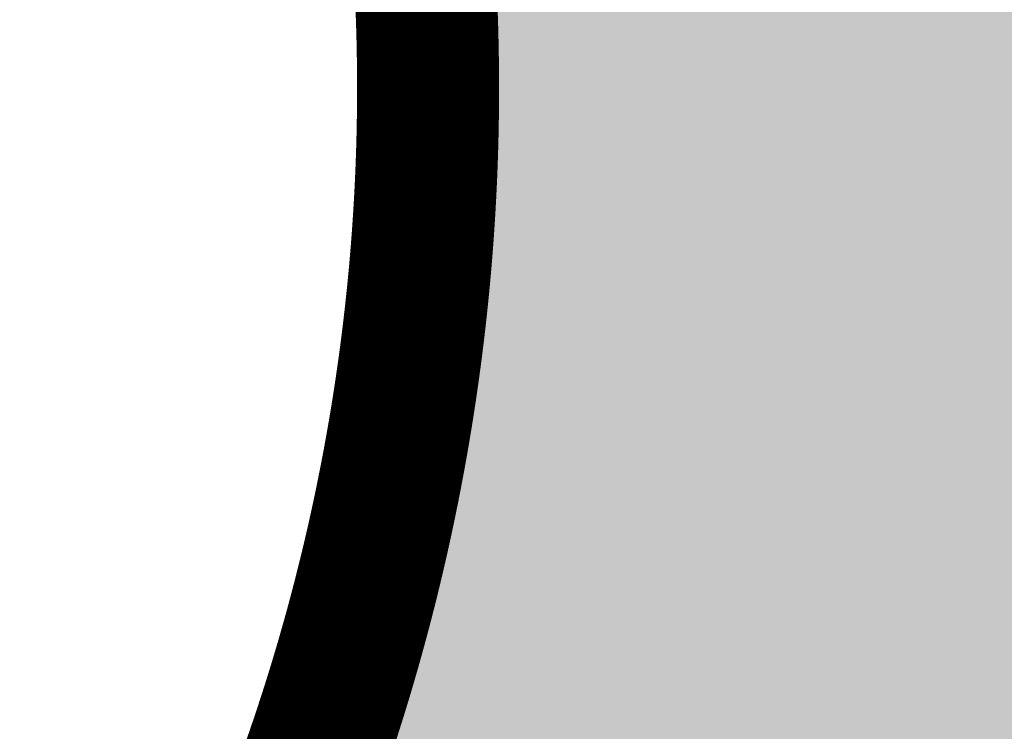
# Model space of a CAD drawing. Header units: feet. Extents: x 1609737 to 1611449, y 574802 to 575794.
# Tile 95 of 256: x 1610396 to 1610403, y 575069 to 575074. Entities that reach past the tile are written whole.
import ezdxf

# ---------------------------------------------------------------- set-up
doc = ezdxf.new("R2010")
doc.units = ezdxf.units.FT
doc.header["$MEASUREMENT"] = 0
for name, color, linetype in [('C-GROUTED-BLDR-HTCH-SINGLE', 79, 'Continuous'), ('C-THICKENED EDGE', 3, 'Continuous'), ('C-VOID FILLED RIPRAP', 23, 'Continuous')]:
    doc.layers.add(name, color=color, linetype=linetype)

msp = doc.modelspace()

# ---------------------------------------------------------------- hatches: boundary and pattern name
at = {"layer": 'C-GROUTED-BLDR-HTCH-SINGLE'}
h = msp.add_hatch(color=256, dxfattribs=at)
h.dxf.hatch_style = 1
edge = h.paths.add_edge_path()
edge.add_arc((1610346.798689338, 574967.6627427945), 126.8649867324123, 71.28505858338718, 88.50538841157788, ccw=False)
edge.add_arc((1610346.827493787, 574966.8597696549), 127.6165798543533, 65.85690705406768, 71.41298022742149, ccw=False)
edge.add_arc((1610404.7424691, 575080.043137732), 6.586764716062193, 150.232757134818, 192.3781952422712)
edge.add_arc((1610384.063225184, 575073.5679704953), 15.11863200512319, -18.604933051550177, 19.56635503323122, ccw=False)
edge.add_arc((1610416.513828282, 575060.92329932), 19.73778720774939, 156.6556931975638, 184.9380587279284)
edge.add_arc((1610380.29010607, 575056.0200681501), 16.86635743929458, -23.431948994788, 10.951468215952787, ccw=False)
edge.add_arc((1610404.150345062, 575043.2004725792), 10.37631145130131, 143.9079133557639, 198.3481587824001)
edge.add_arc((1610383.350808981, 575032.3549064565), 13.31777413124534, -11.562052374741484, 34.68779327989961, ccw=False)
edge.add_arc((1610414.662779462, 575075.9827910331), 49.76963084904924, 248.470540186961, 307.5616870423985)
edge.add_arc((1610475.45377047, 574997.3922403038), 49.58879759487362, 68.46665870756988, 127.88389707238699, ccw=False)
edge.add_arc((1610541.152820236, 575168.45085079), 133.6554409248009, 249.1835495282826, 262.0771957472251)
edge.add_arc((1610538.620285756, 575053.3600420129), 23.48207888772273, 169.698739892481, 227.4135499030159, ccw=False)
edge.add_arc((1610504.766698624, 575062.5365908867), 11.84640154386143, 335.1552628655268, 392.3913042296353)
edge.add_arc((1610525.659987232, 575075.0338984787), 12.50724317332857, 155.5736846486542, 209.4597175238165, ccw=False)
edge.add_arc((1610505.763914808, 575085.634325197), 10.09250994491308, 327.4616461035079, 366.1857299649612)
edge.add_arc((1610550.370748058, 575153.6818102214), 75.35873958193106, 242.691587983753, 274.296040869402)
edge.add_arc((1610562.194032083, 575081.4931232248), 6.849925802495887, 198.0715154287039, 205.5866701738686, ccw=False)
edge.add_arc((1610561.881980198, 575081.3913006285), 6.521681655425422, 145.8833785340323, 198.0715154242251, ccw=False)
edge.add_arc((1610554.68458593, 575086.2673485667), 2.171898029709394, 325.8833785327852, 440.5424989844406)
edge.add_arc((1610556.009493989, 575094.2209239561), 5.891273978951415, 222.7830371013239, 260.5424989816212, ccw=False)
edge.add_arc((1610554.185066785, 575092.5324888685), 3.405444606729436, 183.5019517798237, 222.78303710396, ccw=False)
edge.add_arc((1610550.370748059, 575153.6818102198), 61.35873958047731, 238.08154091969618, 270.3877407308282, ccw=False)
edge.add_arc((1610468.690325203, 574991.0261166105), 121.0420992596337, 65.99633416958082, 89.05759905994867)
edge.add_line((1610470.681135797, 575112.0518430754), (1610470.678386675, 575112.0331643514))
edge.add_line((1610470.678386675, 575112.0331643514), (1610468.827942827, 575112.0681376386))
edge.add_arc((1610459.13518586, 575115.8351432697), 10.39903212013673, 322.58159602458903, 338.76181796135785, ccw=False)
edge.add_arc((1610460.132572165, 575114.6197738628), 8.875664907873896, 320.9584175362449, 324.9011775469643, ccw=False)
edge.add_arc((1610460.844486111, 575114.0424213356), 7.959063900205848, 302.28112678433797, 320.95841752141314, ccw=False)
edge.add_arc((1610451.738392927, 575127.4486950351), 24.16256683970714, 284.0200303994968, 303.55861885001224, ccw=False)
edge.add_line((1610457.592042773, 575104.0059046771), (1610457.595383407, 575103.920069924))
edge.add_line((1610457.595383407, 575103.920069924), (1610460.480929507, 575102.1277901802))
edge.add_line((1610460.480929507, 575102.1277901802), (1610461.388454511, 575099.1460253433))
edge.add_line((1610461.388454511, 575099.1460253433), (1610461.932838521, 575097.8547054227))
edge.add_line((1610461.932838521, 575097.8547054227), (1610458.962926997, 575097.6253133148))
edge.add_arc((1610444.286277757, 575111.6052103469), 20.26922677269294, 252.9107273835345, 316.3928090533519, ccw=False)
edge.add_arc((1610435.269657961, 575078.1270833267), 14.43202019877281, 77.7576186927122, 164.2463266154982)
edge.add_line((1610421.379735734, 575082.0454079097), (1610416.758092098, 575089.705494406))
edge.add_line((1610416.758092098, 575089.705494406), (1610416.405233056, 575088.5733883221))
edge.add_line((1610416.405233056, 575088.5733883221), (1610415.439970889, 575086.9513317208))
edge.add_line((1610415.439970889, 575086.9513317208), (1610414.124019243, 575085.5981613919))
edge.add_line((1610414.124019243, 575085.5981613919), (1610412.543465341, 575084.5947602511))
edge.add_line((1610412.543465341, 575084.5947602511), (1610410.774099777, 575083.9829514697))
edge.add_line((1610410.774099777, 575083.9829514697), (1610408.911330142, 575083.7957249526))
edge.add_line((1610408.911330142, 575083.7957249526), (1610407.58607858, 575083.9271950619))
edge.add_line((1610407.58607858, 575083.9271950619), (1610401.745635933, 575086.6712269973))
edge.add_arc((1610345.586171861, 574961.0911944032), 137.5653662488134, 65.90577864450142, 85.80491363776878)
edge.add_arc((1610353.002017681, 575098.637514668), 2.670401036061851, 275.9515570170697, 352.4790479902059, ccw=False)
edge.add_arc((1610357.443323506, 575072.4608215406), 23.88650330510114, 100.0403631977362, 104.5996252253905)
edge.add_arc((1610352.062700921, 575093.4672650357), 2.203844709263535, 106.8896556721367, 152.5093626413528)

# ---------------------------------------------------------------- linework, layer by layer
msp.add_lwpolyline([(1610350.107700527, 575094.484567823, -0.07527958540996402), (1610387.504587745, 575087.8199510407, -0.02424769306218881), (1610399.024831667, 575083.313319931, 0.1859955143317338), (1610398.308820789, 575078.6311749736, -0.1681110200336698), (1610398.391771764, 575068.7445083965, 0.1240353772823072), (1610396.849301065, 575059.224295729, -0.1511617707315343), (1610395.765546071, 575049.3129994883, 0.2421113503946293), (1610394.301552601, 575039.9341097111, -0.2045878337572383), (1610396.398341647, 575029.6856370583, 0.2637033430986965), (1610445.003104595, 575036.53053095, -0.2652257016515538), (1610493.654971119, 575043.5199450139, 0.05631857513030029), (1610522.729919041, 575036.0711937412, -0.2572904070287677)], format="xyb", dxfattribs=at)
at = {"layer": 'C-THICKENED EDGE', "const_width": 1, "flags": 128}
msp.add_lwpolyline([(1610399.182209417, 575074.5388564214), (1610399.183051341, 575074.5265036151), (1610399.183882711, 575074.5141494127), (1610399.184703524, 575074.5017938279), (1610399.185513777, 575074.4894368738), (1610399.186313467, 575074.4770785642), (1610399.187102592, 575074.4647189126), (1610399.187881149, 575074.4523579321), (1610399.188649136, 575074.4399956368), (1610399.18940655, 575074.4276320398), (1610399.190153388, 575074.4152671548), (1610399.190889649, 575074.4029009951), (1610399.191615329, 575074.3905335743), (1610399.192330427, 575074.378164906), (1610399.19303494, 575074.365795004), (1610399.193728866, 575074.3534238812), (1610399.194412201, 575074.3410515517), (1610399.195084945, 575074.3286780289), (1610399.195747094, 575074.3163033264), (1610399.196398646, 575074.3039274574), (1610399.1970396, 575074.2915504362), (1610399.197669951, 575074.2791722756), (1610399.1982897, 575074.2667929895), (1610399.198898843, 575074.2544125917), (1610399.199497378, 575074.2420310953), (1610399.200085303, 575074.2296485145), (1610399.200662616, 575074.2172648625), (1610399.201229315, 575074.204880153), (1610399.201785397, 575074.1924943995), (1610399.202330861, 575074.1801076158), (1610399.202865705, 575074.1677198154), (1610399.203389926, 575074.1553310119), (1610399.203903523, 575074.1429412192), (1610399.204406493, 575074.1305504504), (1610399.204898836, 575074.1181587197), (1610399.205380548, 575074.1057660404), (1610399.205851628, 575074.0933724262), (1610399.206312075, 575074.080977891), (1610399.206761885, 575074.0685824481), (1610399.207201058, 575074.0561861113), (1610399.207629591, 575074.0437888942), (1610399.208047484, 575074.0313908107), (1610399.208454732, 575074.0189918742), (1610399.208851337, 575074.0065920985), (1610399.209237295, 575073.9941914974), (1610399.209612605, 575073.9817900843), (1610399.209977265, 575073.9693878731), (1610399.210331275, 575073.9569848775), (1610399.21067463, 575073.944581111), (1610399.211007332, 575073.9321765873), (1610399.211329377, 575073.9197713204), (1610399.211640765, 575073.9073653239), (1610399.211941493, 575073.8949586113), (1610399.212231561, 575073.8825511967), (1610399.212510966, 575073.8701430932), (1610399.212779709, 575073.8577343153), (1610399.213037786, 575073.8453248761), (1610399.213285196, 575073.8329147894), (1610399.213521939, 575073.8205040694), (1610399.213748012, 575073.8080927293), (1610399.213963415, 575073.7956807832), (1610399.214168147, 575073.7832682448), (1610399.214362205, 575073.7708551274), (1610399.214545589, 575073.7584414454), (1610399.214718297, 575073.7460272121), (1610399.214880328, 575073.7336124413), (1610399.215031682, 575073.7211971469), (1610399.215172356, 575073.7087813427), (1610399.21530235, 575073.6963650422), (1610399.215421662, 575073.6839482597), (1610399.215530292, 575073.6715310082), (1610399.215628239, 575073.6591133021), (1610399.215715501, 575073.6466951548), (1610399.215792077, 575073.6342765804), (1610399.215857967, 575073.6218575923), (1610399.215913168, 575073.6094382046), (1610399.215957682, 575073.5970184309), (1610399.215991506, 575073.584598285), (1610399.216014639, 575073.5721777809), (1610399.216027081, 575073.5597569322), (1610399.216028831, 575073.5473357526), (1610399.216019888, 575073.5349142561), (1610399.216000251, 575073.5224924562), (1610399.21596992, 575073.5100703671), (1610399.215928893, 575073.4976480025), (1610399.21587717, 575073.4852253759), (1610399.21581475, 575073.4728025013), (1610399.215741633, 575073.4603793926), (1610399.215657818, 575073.4479560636), (1610399.215563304, 575073.435532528), (1610399.21545809, 575073.4231087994), (1610399.215342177, 575073.4106848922), (1610399.215215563, 575073.3982608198), (1610399.215078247, 575073.385836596), (1610399.21493023, 575073.3734122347), (1610399.214771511, 575073.3609877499), (1610399.214602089, 575073.348563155), (1610399.214421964, 575073.3361384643), (1610399.214231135, 575073.3237136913), (1610399.214029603, 575073.3112888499), (1610399.213817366, 575073.298863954), (1610399.213594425, 575073.2864390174), (1610399.213360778, 575073.2740140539), (1610399.213116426, 575073.2615890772), (1610399.212861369, 575073.2491641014), (1610399.212595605, 575073.23673914), (1610399.212319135, 575073.2243142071), (1610399.21203196, 575073.2118893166), (1610399.211734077, 575073.199464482), (1610399.211425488, 575073.1870397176), (1610399.211106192, 575073.1746150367), (1610399.210776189, 575073.1621904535), (1610399.210435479, 575073.1497659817), (1610399.210084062, 575073.1373416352), (1610399.209721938, 575073.1249174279), (1610399.209349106, 575073.1124933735), (1610399.208965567, 575073.1000694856), (1610399.208571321, 575073.0876457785), (1610399.208166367, 575073.0752222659), (1610399.207750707, 575073.0627989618), (1610399.20732434, 575073.0503758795), (1610399.206887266, 575073.0379530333), (1610399.206439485, 575073.025530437), (1610399.205980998, 575073.0131081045), (1610399.205511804, 575073.0006860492), (1610399.205031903, 575072.9882642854), (1610399.204541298, 575072.9758428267), (1610399.204039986, 575072.9634216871), (1610399.203527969, 575072.9510008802), (1610399.203005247, 575072.9385804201), (1610399.20247182, 575072.9261603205), (1610399.201927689, 575072.9137405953), (1610399.201372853, 575072.9013212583), (1610399.200807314, 575072.8889023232), (1610399.200231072, 575072.8764838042), (1610399.199644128, 575072.864065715), (1610399.19904648, 575072.8516480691), (1610399.198438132, 575072.8392308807), (1610399.197819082, 575072.8268141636), (1610399.197189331, 575072.8143979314), (1610399.19654888, 575072.8019821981), (1610399.19589773, 575072.7895669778), (1610399.19523588, 575072.7771522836), (1610399.194563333, 575072.76473813), (1610399.193880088, 575072.7523245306), (1610399.193186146, 575072.7399114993), (1610399.192481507, 575072.7274990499), (1610399.191766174, 575072.7150871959), (1610399.191040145, 575072.7026759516), (1610399.190303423, 575072.6902653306), (1610399.189556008, 575072.6778553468), (1610399.1887979, 575072.6654460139), (1610399.188029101, 575072.6530373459), (1610399.187249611, 575072.6406293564), (1610399.186459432, 575072.6282220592), (1610399.185658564, 575072.6158154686), (1610399.184847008, 575072.6034095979), (1610399.184024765, 575072.5910044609), (1610399.183191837, 575072.5786000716), (1610399.182348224, 575072.5661964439), (1610399.181493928, 575072.5537935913), (1610399.180628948, 575072.541391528), (1610399.179753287, 575072.5289902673), (1610399.178866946, 575072.5165898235), (1610399.177969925, 575072.50419021), (1610399.177062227, 575072.4917914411), (1610399.176143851, 575072.4793935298), (1610399.1752148, 575072.4669964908), (1610399.174275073, 575072.4546003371), (1610399.173324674, 575072.442205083), (1610399.172363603, 575072.429810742), (1610399.171391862, 575072.4174173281), (1610399.170409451, 575072.4050248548), (1610399.169416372, 575072.3926333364), (1610399.168412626, 575072.3802427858), (1610399.167398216, 575072.3678532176), (1610399.166373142, 575072.3554646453), (1610399.165337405, 575072.3430770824), (1610399.164291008, 575072.3306905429), (1610399.163233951, 575072.3183050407), (1610399.162166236, 575072.3059205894), (1610399.161087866, 575072.2935372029), (1610399.15999884, 575072.2811548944), (1610399.158899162, 575072.2687736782), (1610399.157788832, 575072.2563935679), (1610399.156667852, 575072.2440145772), (1610399.155536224, 575072.2316367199), (1610399.15439395, 575072.2192600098), (1610399.15324103, 575072.2068844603), (1610399.152077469, 575072.1945100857), (1610399.150903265, 575072.182136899), (1610399.149718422, 575072.1697649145), (1610399.148522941, 575072.157394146), (1610399.147316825, 575072.1450246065), (1610399.146100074, 575072.1326563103), (1610399.144872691, 575072.1202892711), (1610399.143634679, 575072.1079235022), (1610399.142386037, 575072.0955590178), (1610399.14112677, 575072.0831958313), (1610399.139856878, 575072.0708339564), (1610399.138576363, 575072.0584734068), (1610399.137285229, 575072.0461141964), (1610399.135983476, 575072.0337563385), (1610399.134671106, 575072.0213998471), (1610399.133348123, 575072.0090447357), (1610399.132014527, 575071.996691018), (1610399.130670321, 575071.9843387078), (1610399.129315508, 575071.9719878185), (1610399.127950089, 575071.9596383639), (1610399.126574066, 575071.9472903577), (1610399.125187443, 575071.9349438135), (1610399.12379022, 575071.9225987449), (1610399.122382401, 575071.9102551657), (1610399.120963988, 575071.8979130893), (1610399.119534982, 575071.8855725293), (1610399.118095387, 575071.8732334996), (1610399.116645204, 575071.8608960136), (1610399.115184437, 575071.848560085), (1610399.113713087, 575071.8362257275), (1610399.112231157, 575071.8238929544), (1610399.110738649, 575071.8115617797), (1610399.109235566, 575071.7992322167), (1610399.10772191, 575071.7869042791), (1610399.106197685, 575071.7745779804), (1610399.104662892, 575071.7622533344), (1610399.103117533, 575071.7499303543), (1610399.101561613, 575071.7376090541), (1610399.099995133, 575071.725289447), (1610399.098418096, 575071.7129715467), (1610399.096830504, 575071.7006553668), (1610399.09523236, 575071.688340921), (1610399.093623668, 575071.6760282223), (1610399.092004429, 575071.6637172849), (1610399.090374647, 575071.6514081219), (1610399.088734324, 575071.6391007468), (1610399.087083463, 575071.6267951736), (1610399.085422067, 575071.6144914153), (1610399.083750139, 575071.6021894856), (1610399.082067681, 575071.5898893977), (1610399.080374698, 575071.5775911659), (1610399.07867119, 575071.5652948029), (1610399.076957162, 575071.5530003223), (1610399.075232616, 575071.540707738), (1610399.073497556, 575071.5284170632), (1610399.071751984, 575071.5161283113), (1610399.069995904, 575071.5038414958), (1610399.068229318, 575071.4915566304), (1610399.06645223, 575071.4792737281), (1610399.064664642, 575071.4669928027), (1610399.062866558, 575071.4547138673), (1610399.061057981, 575071.4424369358), (1610399.059238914, 575071.4301620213), (1610399.057409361, 575071.4178891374), (1610399.055569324, 575071.4056182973), (1610399.053718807, 575071.3933495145), (1610399.051857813, 575071.3810828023), (1610399.049986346, 575071.3688181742), (1610399.048104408, 575071.3565556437), (1610399.046212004, 575071.3442952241), (1610399.044309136, 575071.3320369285), (1610399.042395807, 575071.3197807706), (1610399.040472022, 575071.3075267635), (1610399.038537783, 575071.2952749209), (1610399.036593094, 575071.2830252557), (1610399.034637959, 575071.2707777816), (1610399.032672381, 575071.2585325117), (1610399.030696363, 575071.2462894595), (1610399.02870991, 575071.2340486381), (1610399.026713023, 575071.221810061), (1610399.024705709, 575071.2095737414), (1610399.022687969, 575071.1973396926), (1610399.020659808, 575071.1851079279), (1610399.018621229, 575071.1728784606), (1610399.016572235, 575071.160651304), (1610399.014512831, 575071.1484264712), (1610399.01244302, 575071.1362039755), (1610399.010362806, 575071.1239838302), (1610399.008272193, 575071.1117660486), (1610399.006171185, 575071.099550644), (1610399.004059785, 575071.0873376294), (1610399.001937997, 575071.0751270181), (1610398.999805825, 575071.0629188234), (1610398.997663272, 575071.0507130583), (1610398.995510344, 575071.0385097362), (1610398.993347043, 575071.0263088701), (1610398.991173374, 575071.0141104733), (1610398.988989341, 575071.0019145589), (1610398.986794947, 575070.9897211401), (1610398.984590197, 575070.9775302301), (1610398.982375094, 575070.9653418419), (1610398.980149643, 575070.9531559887), (1610398.977913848, 575070.9409726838), (1610398.975667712, 575070.9287919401), (1610398.973411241, 575070.9166137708), (1610398.971144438, 575070.904438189), (1610398.968867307, 575070.8922652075), (1610398.966579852, 575070.8800948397), (1610398.964282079, 575070.867927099), (1610398.96197399, 575070.8557619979), (1610398.95965559, 575070.8435995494), (1610398.957326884, 575070.831439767), (1610398.954987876, 575070.8192826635), (1610398.95263857, 575070.8071282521), (1610398.95027897, 575070.7949765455), (1610398.947909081, 575070.7828275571), (1610398.945528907, 575070.7706812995), (1610398.943138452, 575070.758537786), (1610398.940737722, 575070.7463970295), (1610398.93832672, 575070.734259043), (1610398.93590545, 575070.7221238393), (1610398.933473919, 575070.7099914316), (1610398.931032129, 575070.6978618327), (1610398.928580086, 575070.6857350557), (1610398.926117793, 575070.6736111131), (1610398.923645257, 575070.6614900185), (1610398.92116248, 575070.6493717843), (1610398.918669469, 575070.6372564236), (1610398.916166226, 575070.6251439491), (1610398.913652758, 575070.613034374), (1610398.911129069, 575070.6009277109), (1610398.908595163, 575070.5888239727), (1610398.906051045, 575070.5767231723), (1610398.903496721, 575070.5646253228), (1610398.900932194, 575070.5525304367), (1610398.89835747, 575070.5404385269), (1610398.895772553, 575070.5283496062), (1610398.893177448, 575070.5162636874), (1610398.890572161, 575070.5041807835), (1610398.887956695, 575070.492100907), (1610398.885331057, 575070.4800240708), (1610398.88269525, 575070.4679502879), (1610398.880049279, 575070.4558795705), (1610398.877393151, 575070.4438119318), (1610398.874726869, 575070.4317473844), (1610398.872050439, 575070.419685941), (1610398.869363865, 575070.4076276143), (1610398.866667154, 575070.3955724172), (1610398.863960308, 575070.3835203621), (1610398.861243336, 575070.371471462), (1610398.85851624, 575070.3594257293), (1610398.855779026, 575070.3473831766), (1610398.8530317, 575070.3353438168), (1610398.850274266, 575070.3233076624), (1610398.847506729, 575070.3112747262), (1610398.844729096, 575070.2992450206), (1610398.841941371, 575070.2872185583), (1610398.839143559, 575070.275195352), (1610398.836335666, 575070.2631754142), (1610398.833517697, 575070.2511587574), (1610398.830689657, 575070.2391453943), (1610398.827851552, 575070.2271353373), (1610398.825003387, 575070.2151285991), (1610398.822145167, 575070.203125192), (1610398.819276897, 575070.1911251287), (1610398.816398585, 575070.1791284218), (1610398.813510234, 575070.1671350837), (1610398.81061185, 575070.155145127), (1610398.807703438, 575070.1431585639), (1610398.804785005, 575070.131175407), (1610398.801856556, 575070.1191956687), (1610398.798918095, 575070.1072193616), (1610398.795969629, 575070.0952464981), (1610398.793011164, 575070.0832770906), (1610398.790042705, 575070.0713111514), (1610398.787064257, 575070.059348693), (1610398.784075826, 575070.0473897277), (1610398.781077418, 575070.035434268), (1610398.778069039, 575070.0234823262), (1610398.775050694, 575070.0115339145), (1610398.77202239, 575069.9995890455), (1610398.768984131, 575069.9876477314), (1610398.765935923, 575069.9757099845), (1610398.762877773, 575069.9637758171), (1610398.759809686, 575069.9518452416), (1610398.756731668, 575069.9399182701), (1610398.753643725, 575069.927994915), (1610398.750545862, 575069.9160751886), (1610398.747438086, 575069.9041591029), (1610398.744320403, 575069.8922466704), (1610398.741192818, 575069.8803379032), (1610398.738055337, 575069.8684328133), (1610398.734907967, 575069.8565314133), (1610398.731750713, 575069.8446337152), (1610398.728583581, 575069.8327397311), (1610398.725406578, 575069.8208494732), (1610398.722219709, 575069.8089629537), (1610398.719022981, 575069.7970801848), (1610398.715816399, 575069.7852011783), (1610398.71259997, 575069.7733259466), (1610398.7093737, 575069.7614545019), (1610398.706137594, 575069.7495868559), (1610398.702891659, 575069.7377230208), (1610398.699635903, 575069.7258630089), (1610398.696370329, 575069.7140068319), (1610398.693094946, 575069.7021545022), (1610398.689809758, 575069.6903060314), (1610398.686514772, 575069.6784614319), (1610398.683209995, 575069.6666207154), (1610398.679895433, 575069.6547838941), (1610398.676571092, 575069.6429509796), (1610398.673236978, 575069.6311219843), (1610398.669893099, 575069.6192969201), (1610398.666539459, 575069.6074757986), (1610398.663176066, 575069.595658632), (1610398.659802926, 575069.583845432), (1610398.656420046, 575069.5720362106), (1610398.653027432, 575069.5602309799), (1610398.649625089, 575069.5484297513), (1610398.646213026, 575069.5366325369), (1610398.642791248, 575069.5248393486), (1610398.639359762, 575069.5130501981), (1610398.635918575, 575069.5012650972), (1610398.632467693, 575069.4894840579), (1610398.629007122, 575069.4777070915), (1610398.625536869, 575069.4659342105), (1610398.622056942, 575069.454165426), (1610398.618567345, 575069.44240075), (1610398.615068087, 575069.4306401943), (1610398.611559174, 575069.4188837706), (1610398.608040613, 575069.4071314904), (1610398.604512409, 575069.3953833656), (1610398.600974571, 575069.3836394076), (1610398.597427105, 575069.3718996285), (1610398.593870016, 575069.3601640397), (1610398.590303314, 575069.3484326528), (1610398.586727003, 575069.3367054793), (1610398.583141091, 575069.3249825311), (1610398.579545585, 575069.3132638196), (1610398.575940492, 575069.3015493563), (1610398.572325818, 575069.289839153), (1610398.568701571, 575069.2781332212), (1610398.565067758, 575069.2664315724), (1610398.561424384, 575069.2547342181), (1610398.557771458, 575069.2430411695), (1610398.554108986, 575069.2313524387), (1610398.550436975, 575069.2196680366), (1610398.546755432, 575069.207987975), (1610398.543064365, 575069.1963122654), (1610398.53936378, 575069.184640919), (1610398.535653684, 575069.1729739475), (1610398.531934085, 575069.1613113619), (1610398.528204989, 575069.1496531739), (1610398.524466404, 575069.1379993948), (1610398.520718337, 575069.1263500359), (1610398.516960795, 575069.1147051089), (1610398.513193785, 575069.1030646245), (1610398.509417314, 575069.0914285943), (1610398.50563139, 575069.07979703), (1610398.501836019, 575069.0681699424), (1610398.49803121, 575069.0565473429), (1610398.494216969, 575069.0449292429), (1610398.490393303, 575069.0333156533), (1610398.48656022, 575069.0217065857), (1610398.482717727, 575069.0101020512), (1610398.478865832, 575068.998502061), (1610398.475004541, 575068.9869066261), (1610398.471133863, 575068.9753157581), (1610398.467253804, 575068.9637294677), (1610398.463364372, 575068.9521477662), (1610398.459465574, 575068.9405706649), (1610398.455557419, 575068.9289981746), (1610398.451639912, 575068.9174303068), (1610398.447713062, 575068.905867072), (1610398.443776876, 575068.8943084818), (1610398.439831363, 575068.882754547), (1610398.435876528, 575068.8712052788), (1610398.43191238, 575068.8596606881), (1610398.427938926, 575068.8481207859), (1610398.423956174, 575068.836585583), (1610398.419964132, 575068.825055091), (1610398.415962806, 575068.81352932), (1610398.411952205, 575068.8020082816), (1610398.407932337, 575068.7904919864), (1610398.403903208, 575068.7789804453), (1610398.399864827, 575068.7674736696), (1610398.395817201, 575068.7559716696), (1610398.391760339, 575068.7444744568), (1610398.387694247, 575068.7329820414), (1610398.383618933, 575068.7214944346), (1610398.379534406, 575068.7100116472), (1610398.375440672, 575068.6985336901), (1610398.37133774, 575068.6870605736), (1610398.367225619, 575068.6755923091), (1610398.363104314, 575068.6641289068), (1610398.358973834, 575068.652670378), (1610398.354834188, 575068.641216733), (1610398.350685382, 575068.6297679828), (1610398.346527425, 575068.6183241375), (1610398.342360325, 575068.6068852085), (1610398.338184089, 575068.5954512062), (1610398.333998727, 575068.5840221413), (1610398.329804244, 575068.5725980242), (1610398.325600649, 575068.5611788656), (1610398.321387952, 575068.5497646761), (1610398.317166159, 575068.5383554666), (1610398.312935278, 575068.5269512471), (1610398.308695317, 575068.5155520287)], dxfattribs=at)
at = {"layer": 'C-VOID FILLED RIPRAP', "linetype": 'Continuous'}
msp.add_lwpolyline([(1610399.138856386, 575074.042215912), (1610399.13939123, 575074.0298281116), (1610399.139915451, 575074.0174393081), (1610399.140429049, 575074.0050495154), (1610399.140932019, 575073.9926587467), (1610399.141424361, 575073.980267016), (1610399.141906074, 575073.9678743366), (1610399.142377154, 575073.9554807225), (1610399.1428376, 575073.9430861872), (1610399.14328741, 575073.9306907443), (1610399.143726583, 575073.9182944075), (1610399.144155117, 575073.9058971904), (1610399.144573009, 575073.893499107), (1610399.144980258, 575073.8811001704), (1610399.145376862, 575073.8687003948), (1610399.145762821, 575073.8562997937), (1610399.14613813, 575073.8438983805), (1610399.146502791, 575073.8314961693), (1610399.1468568, 575073.8190931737), (1610399.147200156, 575073.8066894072), (1610399.147532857, 575073.7942848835), (1610399.147854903, 575073.7818796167), (1610399.14816629, 575073.7694736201), (1610399.148467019, 575073.7570669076), (1610399.148757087, 575073.744659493), (1610399.149036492, 575073.7322513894), (1610399.149305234, 575073.7198426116), (1610399.149563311, 575073.7074331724), (1610399.149810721, 575073.6950230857), (1610399.150047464, 575073.6826123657), (1610399.150273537, 575073.6702010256), (1610399.150488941, 575073.6577890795), (1610399.150693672, 575073.6453765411), (1610399.15088773, 575073.6329634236), (1610399.151071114, 575073.6205497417), (1610399.151243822, 575073.6081355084), (1610399.151405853, 575073.5957207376), (1610399.151557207, 575073.5833054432), (1610399.151697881, 575073.570889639), (1610399.151827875, 575073.5584733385), (1610399.151947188, 575073.5460565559), (1610399.152055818, 575073.5336393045), (1610399.152153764, 575073.5212215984), (1610399.152241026, 575073.5088034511), (1610399.152317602, 575073.4963848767), (1610399.152383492, 575073.4839658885), (1610399.152438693, 575073.4715465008), (1610399.152483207, 575073.4591267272), (1610399.152517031, 575073.4467065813), (1610399.152540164, 575073.4342860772), (1610399.152552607, 575073.4218652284), (1610399.152554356, 575073.4094440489), (1610399.152545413, 575073.3970225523), (1610399.152525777, 575073.3846007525), (1610399.152495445, 575073.3721786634), (1610399.152454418, 575073.3597562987), (1610399.152402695, 575073.3473336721), (1610399.152340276, 575073.3349107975), (1610399.152267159, 575073.3224876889), (1610399.152183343, 575073.3100643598), (1610399.152088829, 575073.2976408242), (1610399.151983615, 575073.2852170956), (1610399.151867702, 575073.2727931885), (1610399.151741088, 575073.2603691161), (1610399.151603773, 575073.2479448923), (1610399.151455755, 575073.235520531), (1610399.151297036, 575073.2230960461), (1610399.151127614, 575073.2106714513), (1610399.150947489, 575073.1982467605), (1610399.150756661, 575073.1858219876), (1610399.150555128, 575073.1733971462), (1610399.150342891, 575073.1609722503), (1610399.15011995, 575073.1485473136), (1610399.149886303, 575073.1361223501), (1610399.149641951, 575073.1236973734), (1610399.149386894, 575073.1112723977), (1610399.14912113, 575073.0988474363), (1610399.148844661, 575073.0864225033), (1610399.148557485, 575073.0739976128), (1610399.148259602, 575073.0615727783), (1610399.147951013, 575073.0491480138), (1610399.147631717, 575073.036723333), (1610399.147301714, 575073.0242987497), (1610399.146961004, 575073.011874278), (1610399.146609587, 575072.9994499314), (1610399.146247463, 575072.9870257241), (1610399.145874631, 575072.9746016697), (1610399.145491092, 575072.9621777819), (1610399.145096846, 575072.9497540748), (1610399.144691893, 575072.9373305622), (1610399.144276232, 575072.924907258), (1610399.143849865, 575072.9124841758), (1610399.143412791, 575072.9000613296), (1610399.14296501, 575072.8876387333), (1610399.142506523, 575072.8752164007), (1610399.142037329, 575072.8627943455), (1610399.141557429, 575072.8503725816), (1610399.141066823, 575072.8379511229), (1610399.140565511, 575072.8255299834), (1610399.140053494, 575072.8131091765), (1610399.139530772, 575072.8006887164), (1610399.138997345, 575072.7882686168), (1610399.138453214, 575072.7758488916), (1610399.137898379, 575072.7634295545), (1610399.13733284, 575072.7510106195), (1610399.136756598, 575072.7385921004), (1610399.136169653, 575072.7261740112), (1610399.135572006, 575072.7137563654), (1610399.134963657, 575072.701339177), (1610399.134344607, 575072.6889224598), (1610399.133714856, 575072.6765062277), (1610399.133074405, 575072.6640904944), (1610399.132423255, 575072.651675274), (1610399.131761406, 575072.6392605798), (1610399.131088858, 575072.6268464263), (1610399.130405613, 575072.6144328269), (1610399.129711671, 575072.6020197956), (1610399.129007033, 575072.5896073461), (1610399.128291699, 575072.5771954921), (1610399.127565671, 575072.5647842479), (1610399.126828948, 575072.5523736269), (1610399.126081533, 575072.5399636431), (1610399.125323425, 575072.5275543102), (1610399.124554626, 575072.5151456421), (1610399.123775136, 575072.5027376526), (1610399.122984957, 575072.4903303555), (1610399.122184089, 575072.4779237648), (1610399.121372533, 575072.4655178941), (1610399.120550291, 575072.4531127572), (1610399.119717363, 575072.4407083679), (1610399.11887375, 575072.4283047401), (1610399.118019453, 575072.4159018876), (1610399.117154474, 575072.4034998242), (1610399.116278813, 575072.3910985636), (1610399.115392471, 575072.3786981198), (1610399.114495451, 575072.3662985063), (1610399.113587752, 575072.3538997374), (1610399.112669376, 575072.3415018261), (1610399.111740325, 575072.3291047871), (1610399.110800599, 575072.3167086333), (1610399.1098502, 575072.3043133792), (1610399.108889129, 575072.2919190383), (1610399.107917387, 575072.2795256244), (1610399.106934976, 575072.2671331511), (1610399.105941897, 575072.2547416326), (1610399.104938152, 575072.242351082), (1610399.103923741, 575072.2299615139), (1610399.102898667, 575072.2175729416), (1610399.10186293, 575072.2051853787), (1610399.100816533, 575072.1927988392), (1610399.099759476, 575072.180413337), (1610399.098691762, 575072.1680288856), (1610399.097613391, 575072.1556454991), (1610399.096524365, 575072.1432631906), (1610399.095424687, 575072.1308819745), (1610399.094314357, 575072.1185018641), (1610399.093193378, 575072.1061228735), (1610399.092061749, 575072.0937450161), (1610399.090919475, 575072.0813683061), (1610399.089766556, 575072.0689927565), (1610399.088602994, 575072.056618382), (1610399.08742879, 575072.0442451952), (1610399.086243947, 575072.0318732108), (1610399.085048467, 575072.0195024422), (1610399.08384235, 575072.0071329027), (1610399.0826256, 575071.9947646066), (1610399.081398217, 575071.9823975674), (1610399.080160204, 575071.9700317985), (1610399.078911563, 575071.9576673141), (1610399.077652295, 575071.9453041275), (1610399.076382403, 575071.9329422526), (1610399.075101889, 575071.9205817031), (1610399.073810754, 575071.9082224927), (1610399.072509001, 575071.8958646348), (1610399.071196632, 575071.8835081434), (1610399.069873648, 575071.8711530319), (1610399.068540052, 575071.8587993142), (1610399.067195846, 575071.846447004), (1610399.065841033, 575071.8340961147), (1610399.064475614, 575071.8217466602), (1610399.063099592, 575071.8093986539), (1610399.061712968, 575071.7970521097), (1610399.060315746, 575071.7847070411), (1610399.058907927, 575071.7723634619), (1610399.057489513, 575071.7600213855), (1610399.056060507, 575071.7476808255), (1610399.054620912, 575071.7353417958), (1610399.053170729, 575071.7230043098), (1610399.051709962, 575071.7106683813), (1610399.050238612, 575071.6983340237), (1610399.048756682, 575071.6860012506), (1610399.047264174, 575071.673670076), (1610399.045761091, 575071.6613405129), (1610399.044247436, 575071.6490125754), (1610399.04272321, 575071.6366862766), (1610399.041188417, 575071.6243616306), (1610399.039643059, 575071.6120386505), (1610399.038087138, 575071.5997173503), (1610399.036520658, 575071.5873977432), (1610399.034943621, 575071.5750798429), (1610399.033356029, 575071.562763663), (1610399.031757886, 575071.5504492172), (1610399.030149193, 575071.5381365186), (1610399.028529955, 575071.5258255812), (1610399.026900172, 575071.5135164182), (1610399.025259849, 575071.5012090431), (1610399.023608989, 575071.4889034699), (1610399.021947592, 575071.4765997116), (1610399.020275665, 575071.4642977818), (1610399.018593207, 575071.451997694), (1610399.016900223, 575071.4396994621), (1610399.015196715, 575071.4274030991), (1610399.013482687, 575071.4151086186), (1610399.011758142, 575071.4028160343), (1610399.010023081, 575071.3905253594), (1610399.00827751, 575071.3782366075), (1610399.006521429, 575071.3659497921), (1610399.004754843, 575071.3536649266), (1610399.002977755, 575071.3413820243), (1610399.001190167, 575071.3291010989), (1610398.999392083, 575071.3168221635), (1610398.997583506, 575071.3045452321), (1610398.99576444, 575071.2922703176), (1610398.993934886, 575071.2799974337), (1610398.99209485, 575071.2677265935), (1610398.990244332, 575071.2554578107), (1610398.988383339, 575071.2431910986), (1610398.986511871, 575071.2309264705), (1610398.984629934, 575071.21866394), (1610398.982737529, 575071.2064035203), (1610398.980834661, 575071.1941452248), (1610398.978921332, 575071.1818890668), (1610398.976997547, 575071.1696350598), (1610398.975063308, 575071.1573832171), (1610398.973118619, 575071.1451335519), (1610398.971163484, 575071.1328860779), (1610398.969197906, 575071.1206408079), (1610398.967221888, 575071.1083977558), (1610398.965235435, 575071.0961569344), (1610398.963238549, 575071.0839183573), (1610398.961231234, 575071.0716820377), (1610398.959213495, 575071.0594479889), (1610398.957185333, 575071.0472162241), (1610398.955146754, 575071.0349867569), (1610398.95309776, 575071.0227596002), (1610398.951038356, 575071.0105347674), (1610398.948968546, 575070.9983122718), (1610398.946888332, 575070.9860921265), (1610398.944797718, 575070.9738743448), (1610398.94269671, 575070.9616589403), (1610398.94058531, 575070.9494459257), (1610398.938463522, 575070.9372353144), (1610398.93633135, 575070.9250271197), (1610398.934188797, 575070.9128213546), (1610398.932035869, 575070.9006180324), (1610398.929872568, 575070.8884171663), (1610398.9276989, 575070.8762187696), (1610398.925514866, 575070.8640228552), (1610398.923320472, 575070.8518294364), (1610398.921115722, 575070.8396385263), (1610398.918900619, 575070.8274501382), (1610398.916675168, 575070.815264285), (1610398.914439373, 575070.8030809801), (1610398.912193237, 575070.7909002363), (1610398.909936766, 575070.778722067), (1610398.907669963, 575070.7665464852), (1610398.905392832, 575070.7543735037), (1610398.903105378, 575070.742203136), (1610398.900807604, 575070.7300353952), (1610398.898499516, 575070.7178702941), (1610398.896181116, 575070.7057078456), (1610398.89385241, 575070.6935480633), (1610398.891513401, 575070.6813909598), (1610398.889164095, 575070.6692365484), (1610398.886804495, 575070.6570848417), (1610398.884434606, 575070.6449358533), (1610398.882054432, 575070.6327895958), (1610398.879663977, 575070.6206460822), (1610398.877263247, 575070.6085053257), (1610398.874852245, 575070.5963673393), (1610398.872430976, 575070.5842321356), (1610398.869999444, 575070.5720997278), (1610398.867557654, 575070.5599701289), (1610398.865105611, 575070.547843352), (1610398.862643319, 575070.5357194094), (1610398.860170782, 575070.5235983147), (1610398.857688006, 575070.5114800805), (1610398.855194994, 575070.4993647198), (1610398.852691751, 575070.4872522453), (1610398.850178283, 575070.4751426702), (1610398.847654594, 575070.4630360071), (1610398.845120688, 575070.450932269), (1610398.842576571, 575070.4388314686), (1610398.840022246, 575070.4267336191), (1610398.837457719, 575070.4146387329), (1610398.834882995, 575070.4025468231), (1610398.832298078, 575070.3904579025), (1610398.829702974, 575070.3783719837), (1610398.827097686, 575070.3662890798), (1610398.82448222, 575070.3542092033), (1610398.821856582, 575070.3421323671), (1610398.819220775, 575070.3300585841), (1610398.816574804, 575070.3179878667), (1610398.813918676, 575070.305920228), (1610398.811252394, 575070.2938556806), (1610398.808575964, 575070.2817942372), (1610398.80588939, 575070.2697359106), (1610398.803192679, 575070.2576807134), (1610398.800485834, 575070.2456286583), (1610398.797768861, 575070.2335797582), (1610398.795041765, 575070.2215340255), (1610398.792304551, 575070.2094914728), (1610398.789557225, 575070.197452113), (1610398.786799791, 575070.1854159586), (1610398.784032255, 575070.1733830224), (1610398.781254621, 575070.1613533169), (1610398.778466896, 575070.1493268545), (1610398.775669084, 575070.1373036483), (1610398.772861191, 575070.1252837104), (1610398.770043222, 575070.1132670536), (1610398.767215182, 575070.1012536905), (1610398.764377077, 575070.0892436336), (1610398.761528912, 575070.0772368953), (1610398.758670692, 575070.0652334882), (1610398.755802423, 575070.0532334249), (1610398.75292411, 575070.0412367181), (1610398.750035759, 575070.02924338), (1610398.747137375, 575070.0172534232), (1610398.744228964, 575070.0052668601), (1610398.74131053, 575069.9932837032), (1610398.738382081, 575069.981303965), (1610398.73544362, 575069.9693276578), (1610398.732495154, 575069.9573547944), (1610398.72953669, 575069.9453853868), (1610398.72656823, 575069.9334194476), (1610398.723589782, 575069.9214569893), (1610398.720601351, 575069.9094980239), (1610398.717602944, 575069.8975425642), (1610398.714594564, 575069.8855906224), (1610398.711576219, 575069.8736422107), (1610398.708547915, 575069.8616973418), (1610398.705509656, 575069.8497560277), (1610398.702461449, 575069.8378182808), (1610398.699403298, 575069.8258841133), (1610398.696335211, 575069.8139535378), (1610398.693257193, 575069.8020265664), (1610398.69016925, 575069.7901032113), (1610398.687071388, 575069.7781834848), (1610398.683963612, 575069.7662673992), (1610398.680845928, 575069.7543549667), (1610398.677718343, 575069.7424461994), (1610398.674580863, 575069.7305411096), (1610398.671433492, 575069.7186397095), (1610398.668276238, 575069.7067420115), (1610398.665109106, 575069.6948480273), (1610398.661932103, 575069.6829577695), (1610398.658745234, 575069.67107125), (1610398.655548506, 575069.659188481), (1610398.652341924, 575069.6473094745), (1610398.649125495, 575069.6354342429), (1610398.645899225, 575069.6235627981), (1610398.642663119, 575069.6116951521), (1610398.639417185, 575069.5998313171), (1610398.636161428, 575069.5879713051), (1610398.632895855, 575069.5761151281), (1610398.629620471, 575069.5642627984), (1610398.626335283, 575069.5524143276), (1610398.623040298, 575069.5405697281), (1610398.61973552, 575069.5287290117), (1610398.616420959, 575069.5168921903), (1610398.613096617, 575069.5050592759), (1610398.609762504, 575069.4932302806), (1610398.606418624, 575069.4814052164), (1610398.603064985, 575069.4695840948), (1610398.599701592, 575069.4577669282), (1610398.596328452, 575069.4459537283), (1610398.592945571, 575069.4341445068), (1610398.589552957, 575069.4223392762), (1610398.586150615, 575069.4105380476), (1610398.582738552, 575069.3987408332), (1610398.579316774, 575069.3869476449), (1610398.575885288, 575069.3751584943), (1610398.5724441, 575069.3633733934), (1610398.568993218, 575069.3515923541), (1610398.565532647, 575069.3398153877), (1610398.562062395, 575069.3280425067), (1610398.558582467, 575069.3162737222), (1610398.55509287, 575069.3045090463), (1610398.551593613, 575069.2927484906), (1610398.5480847, 575069.2809920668), (1610398.544566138, 575069.2692397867), (1610398.541037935, 575069.2574916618), (1610398.537500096, 575069.2457477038), (1610398.53395263, 575069.2340079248), (1610398.530395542, 575069.2222723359), (1610398.526828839, 575069.210540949), (1610398.523252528, 575069.1988137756), (1610398.519666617, 575069.1870908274), (1610398.51607111, 575069.1753721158), (1610398.512466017, 575069.1636576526), (1610398.508851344, 575069.1519474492), (1610398.505227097, 575069.1402415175), (1610398.501593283, 575069.1285398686), (1610398.497949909, 575069.1168425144), (1610398.494296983, 575069.1051494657), (1610398.490634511, 575069.0934607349), (1610398.4869625, 575069.0817763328), (1610398.483280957, 575069.0700962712), (1610398.47958989, 575069.0584205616), (1610398.475889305, 575069.0467492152), (1610398.47217921, 575069.0350822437), (1610398.46845961, 575069.0234196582), (1610398.464730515, 575069.0117614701)], dxfattribs=at)

doc.saveas('drawing.dxf')
